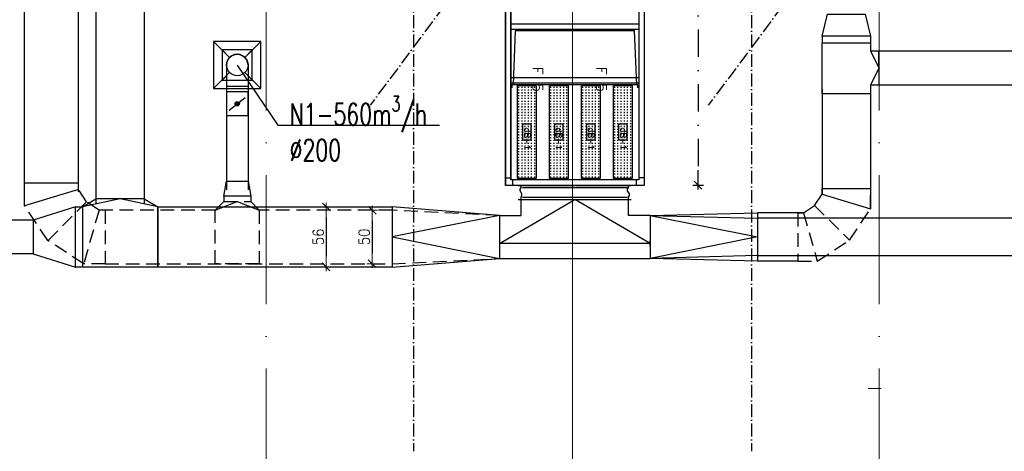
# Model space of a CAD drawing. Header units: millimetres. Extents: x -6513 to 30474, y -6915 to 65597.
# Tile 213 of 256: x -1881 to -965, y 31118 to 31520. Entities that reach past the tile are written whole.
import ezdxf

# ---------------------------------------------------------------- set-up
doc = ezdxf.new("R2010")
doc.units = ezdxf.units.MM
for name, pattern in [('ACAD_ISO03W100', [30, 12, -18]), ('ACAD_ISO10W100', [18, 12, -3, 0, -3]), ('DASHDOTX2', [50.8, 25.4, -12.7, 0, -12.7]), ('DASHED', [19.05, 12.7, -6.35])]:
    doc.linetypes.add(name, pattern=pattern)
doc.layers.get('0').update_dxf_attribs({"color": 8})
doc.layers.get('Defpoints').update_dxf_attribs({"color": 8})
for name, color, linetype in [('1', 8, 'Continuous'), ('A-osie', 8, 'DASHDOTX2'), ('DB_WM_nawiew-opis', 8, 'Continuous')]:
    doc.layers.add(name, color=color, linetype=linetype)
for name, color, linetype, lineweight in [('A_osie', 8, 'ACAD_ISO10W100', 5), ('A_przerywana', 8, 'ACAD_ISO03W100', 5), ('cieńkie', 8, 'Continuous', 9), ('DB_WM_nawiew', 8, 'Continuous', 30), ('DB_WM_urządzenia', 8, 'Continuous', 30), ('DB_WM_wywiew', 8, 'Continuous', 30), ('DB_WM_ścianka nowa', 8, 'Continuous', 25), ('E_technologia', 1, 'ACAD_ISO10W100', 30)]:
    doc.layers.add(name, color=color, linetype=linetype, lineweight=lineweight)
doc.styles.add('ROMANSS', font='romans.shx', dxfattribs={"width": 0.8, "oblique": 5})
doc.styles.get("Standard").update_dxf_attribs({"font": 'txt.shx', "width": 0.9})
doc.dimstyles.new('1-100 MAŁE WYMIARY DOD', dxfattribs={"dimscale": 4, "dimtxt": 2.5, "dimasz": 2.5, "dimexe": 1.25, "dimexo": 0.625, "dimtad": 1, "dimdec": 0, "dimtxsty": 'Standard', "dimblk": 'znacznik', "dimcen": 2.5, "dimdle": 0.004, "dimse1": 1, "dimse2": 1, "dimadec": 0, "dimazin": 0, "dimtfac": 1, "dimtdec": 0, "dimtmove": 0, "dimatfit": 3, "dimfxl": 0, "dimarcsym": 0})

# ---------------------------------------------------------------- blocks, each defined once
blk = doc.blocks.new('A$C61CE3A7F')
at = {"layer": '1'}
for p, q in [((6245, 50), (6995, 50)), ((6245, 0), (6995, 0)), ((6970, 0), (6970, -1190)), ((6995, 50), (7495, 50)), ((6995, 0), (7495, 0)), ((7020, 0), (7020, -1190)), ((7470, 0), (7470, -1190)), ((7495, 50), (8470, 50)), ((7495, 0), (8420, 0)), ((7520, 0), (7520, -1190)), ((8400, 50), (8400, 0)), ((8420, 0), (8420, -1190)), ((8470, 50), (8470, -1240)), ((7533, -19), (7033, -39)), ((7033, -39), (7033, -1149)), ((7563, -9), (7533, -9)), ((7533, -9), (7533, -1179)), ((7543, -59), (7543, -237)), ((8403, -59), (7543, -59)), ((7562, -74), (7552, -74)), ((7588, -74), (7578, -74)), ((7614, -74), (7604, -74)), ((7640, -74), (7630, -74)), ((7666, -74), (7656, -74)), ((7692, -74), (7682, -74)), ((7718, -74), (7708, -74)), ((7744, -74), (7734, -74)), ((7771, -74), (7761, -74)), ((7797, -74), (7787, -74)), ((7823, -74), (7813, -74)), ((7849, -74), (7839, -74)), ((7875, -74), (7865, -74)), ((7901, -74), (7891, -74)), ((7927, -74), (7917, -74)), ((7953, -74), (7943, -74)), ((7979, -74), (7969, -74)), ((8005, -74), (7995, -74)), ((8031, -74), (8021, -74)), ((8057, -74), (8047, -74)), ((8083, -74), (8073, -74)), ((8109, -74), (8099, -74)), ((8135, -74), (8125, -74)), ((8161, -74), (8151, -74)), ((8187, -74), (8177, -74)), ((8214, -74), (8204, -74)), ((8240, -74), (8230, -74)), ((8266, -74), (8256, -74)), ((8292, -74), (8282, -74)), ((8318, -74), (8308, -74)), ((8344, -74), (8334, -74)), ((8370, -74), (8360, -74)), ((8396, -74), (8386, -74)), ((8403, -237), (8403, -59)), ((8470, -20), (8420, -20)), ((8470, -1120), (8470, -70)), ((8550, -86), (8520, -104)), ((8565, -86), (8550, -86)), ((8580, -95), (8565, -86)), ((8600, -1120), (8600, -70)), ((7562, -103), (7552, -103)), ((7562, -133), (7552, -133)), ((7562, -163), (7552, -163)), ((7588, -103), (7578, -103)), ((7588, -133), (7578, -133)), ((7588, -163), (7578, -163)), ((7614, -103), (7604, -103)), ((7614, -133), (7604, -133)), ((7614, -163), (7604, -163)), ((7640, -103), (7630, -103)), ((7640, -133), (7630, -133)), ((7640, -163), (7630, -163)), ((7666, -103), (7656, -103)), ((7666, -133), (7656, -133)), ((7666, -163), (7656, -163)), ((7692, -103), (7682, -103)), ((7692, -133), (7682, -133)), ((7692, -163), (7682, -163)), ((7718, -103), (7708, -103)), ((7718, -133), (7708, -133)), ((7718, -163), (7708, -163)), ((7744, -103), (7734, -103)), ((7744, -133), (7734, -133)), ((7744, -163), (7734, -163)), ((7771, -103), (7761, -103)), ((7771, -133), (7761, -133)), ((7771, -163), (7761, -163)), ((7797, -103), (7787, -103)), ((7797, -133), (7787, -133)), ((7797, -163), (7787, -163)), ((7823, -103), (7813, -103)), ((7823, -133), (7813, -133)), ((7823, -163), (7813, -163)), ((7849, -103), (7839, -103)), ((7849, -133), (7839, -133)), ((7849, -163), (7839, -163)), ((7875, -103), (7865, -103)), ((7875, -133), (7865, -133)), ((7875, -163), (7865, -163)), ((7901, -103), (7891, -103)), ((7901, -133), (7891, -133)), ((7901, -163), (7891, -163)), ((7898, -186), (7898, -111)), ((7898, -111), (8048, -111)), ((7927, -103), (7917, -103)), ((7927, -133), (7917, -133)), ((7927, -163), (7917, -163)), ((7953, -103), (7943, -103)), ((7953, -133), (7943, -133)), ((7953, -163), (7943, -163)), ((7979, -103), (7969, -103)), ((7979, -133), (7969, -133)), ((7979, -163), (7969, -163)), ((8005, -103), (7995, -103)), ((8005, -133), (7995, -133)), ((8005, -163), (7995, -163)), ((8031, -103), (8021, -103)), ((8031, -133), (8021, -133)), ((8031, -163), (8021, -163)), ((8057, -103), (8047, -103)), ((8057, -133), (8047, -133)), ((8057, -163), (8047, -163)), ((8048, -111), (8048, -186)), ((8083, -103), (8073, -103)), ((8083, -133), (8073, -133)), ((8083, -163), (8073, -163)), ((8109, -103), (8099, -103)), ((8109, -133), (8099, -133)), ((8109, -163), (8099, -163)), ((8135, -103), (8125, -103)), ((8135, -133), (8125, -133)), ((8135, -163), (8125, -163)), ((8161, -103), (8151, -103)), ((8161, -133), (8151, -133)), ((8161, -163), (8151, -163)), ((8187, -103), (8177, -103)), ((8187, -133), (8177, -133)), ((8187, -163), (8177, -163)), ((8214, -103), (8204, -103)), ((8214, -133), (8204, -133)), ((8214, -163), (8204, -163)), ((8240, -103), (8230, -103)), ((8240, -133), (8230, -133)), ((8240, -163), (8230, -163)), ((8266, -103), (8256, -103)), ((8266, -133), (8256, -133)), ((8266, -163), (8256, -163)), ((8292, -103), (8282, -103)), ((8292, -133), (8282, -133)), ((8292, -163), (8282, -163)), ((8318, -103), (8308, -103)), ((8318, -133), (8308, -133)), ((8318, -163), (8308, -163)), ((8344, -103), (8334, -103)), ((8344, -133), (8334, -133)), ((8344, -163), (8334, -163)), ((8370, -103), (8360, -103)), ((8370, -133), (8360, -133)), ((8370, -163), (8360, -163)), ((8396, -103), (8386, -103)), ((8396, -133), (8386, -133)), ((8396, -163), (8386, -163)), ((8490, -95), (8470, -95)), ((8505, -104), (8490, -95)), ((8490, -1081), (8490, -109)), ((8520, -104), (8505, -104)), ((8600, -95), (8580, -95)), ((8580, -1081), (8580, -109)), ((7543, -237), (8403, -237)), ((7562, -193), (7552, -193)), ((7562, -222), (7552, -222)), ((7588, -193), (7578, -193)), ((7588, -222), (7578, -222)), ((7614, -193), (7604, -193)), ((7614, -222), (7604, -222)), ((7640, -193), (7630, -193)), ((7640, -222), (7630, -222)), ((7666, -193), (7656, -193)), ((7666, -222), (7656, -222)), ((7692, -193), (7682, -193)), ((7692, -222), (7682, -222)), ((7718, -193), (7708, -193)), ((7718, -222), (7708, -222)), ((7744, -193), (7734, -193)), ((7744, -222), (7734, -222)), ((7771, -193), (7761, -193)), ((7771, -222), (7761, -222)), ((7797, -193), (7787, -193)), ((7797, -222), (7787, -222)), ((7823, -193), (7813, -193)), ((7823, -222), (7813, -222)), ((7849, -193), (7839, -193)), ((7849, -222), (7839, -222)), ((7875, -193), (7865, -193)), ((7875, -222), (7865, -222)), ((7901, -193), (7891, -193)), ((7901, -222), (7891, -222)), ((8048, -186), (7898, -186)), ((7927, -193), (7917, -193)), ((7927, -222), (7917, -222)), ((7953, -193), (7943, -193)), ((7953, -222), (7943, -222)), ((7979, -193), (7969, -193)), ((7979, -222), (7969, -222)), ((8005, -193), (7995, -193)), ((8005, -222), (7995, -222)), ((8031, -193), (8021, -193)), ((8031, -222), (8021, -222)), ((8057, -193), (8047, -193)), ((8057, -222), (8047, -222)), ((8083, -193), (8073, -193)), ((8083, -222), (8073, -222)), ((8109, -193), (8099, -193)), ((8109, -222), (8099, -222)), ((8135, -193), (8125, -193)), ((8135, -222), (8125, -222)), ((8161, -193), (8151, -193)), ((8161, -222), (8151, -222)), ((8187, -193), (8177, -193)), ((8187, -222), (8177, -222)), ((8214, -193), (8204, -193)), ((8214, -222), (8204, -222)), ((8240, -193), (8230, -193)), ((8240, -222), (8230, -222)), ((8266, -193), (8256, -193)), ((8266, -222), (8256, -222)), ((8292, -193), (8282, -193)), ((8292, -222), (8282, -222)), ((8318, -193), (8308, -193)), ((8318, -222), (8308, -222)), ((8344, -193), (8334, -193)), ((8344, -222), (8334, -222)), ((8370, -193), (8360, -193)), ((8370, -222), (8360, -222)), ((8396, -193), (8386, -193)), ((8396, -222), (8386, -222)), ((7543, -356), (7543, -535)), ((8403, -357), (7543, -357)), ((8403, -535), (8403, -357)), ((7562, -371), (7552, -371)), ((7562, -401), (7552, -401)), ((7562, -431), (7552, -431)), ((7588, -371), (7578, -371)), ((7588, -401), (7578, -401)), ((7588, -431), (7578, -431)), ((7614, -371), (7604, -371)), ((7614, -401), (7604, -401)), ((7614, -431), (7604, -431)), ((7640, -371), (7630, -371)), ((7640, -401), (7630, -401)), ((7640, -431), (7630, -431)), ((7666, -371), (7656, -371)), ((7666, -401), (7656, -401)), ((7666, -431), (7656, -431)), ((7692, -371), (7682, -371)), ((7692, -401), (7682, -401)), ((7692, -431), (7682, -431)), ((7718, -371), (7708, -371)), ((7718, -401), (7708, -401)), ((7718, -431), (7708, -431)), ((7744, -371), (7734, -371)), ((7744, -401), (7734, -401)), ((7744, -431), (7734, -431)), ((7771, -371), (7761, -371)), ((7771, -401), (7761, -401)), ((7771, -431), (7761, -431)), ((7797, -371), (7787, -371)), ((7797, -401), (7787, -401)), ((7797, -431), (7787, -431)), ((7823, -371), (7813, -371)), ((7823, -401), (7813, -401)), ((7823, -431), (7813, -431)), ((7849, -371), (7839, -371)), ((7849, -401), (7839, -401)), ((7849, -431), (7839, -431)), ((7875, -371), (7865, -371)), ((7875, -401), (7865, -401)), ((7875, -431), (7865, -431)), ((7901, -371), (7891, -371)), ((7901, -401), (7891, -401)), ((7901, -431), (7891, -431)), ((7898, -483), (7898, -408)), ((7898, -408), (8048, -408)), ((7927, -371), (7917, -371)), ((7927, -401), (7917, -401)), ((7927, -431), (7917, -431)), ((7953, -371), (7943, -371)), ((7953, -401), (7943, -401)), ((7953, -431), (7943, -431)), ((7979, -371), (7969, -371)), ((7979, -401), (7969, -401)), ((7979, -431), (7969, -431)), ((8005, -371), (7995, -371)), ((8005, -401), (7995, -401)), ((8005, -431), (7995, -431)), ((8031, -371), (8021, -371)), ((8031, -401), (8021, -401)), ((8031, -431), (8021, -431)), ((8057, -371), (8047, -371)), ((8057, -401), (8047, -401)), ((8057, -431), (8047, -431)), ((8048, -408), (8048, -483)), ((8083, -371), (8073, -371)), ((8083, -401), (8073, -401)), ((8083, -431), (8073, -431)), ((8109, -371), (8099, -371)), ((8109, -401), (8099, -401)), ((8109, -431), (8099, -431)), ((8135, -371), (8125, -371)), ((8135, -401), (8125, -401)), ((8135, -431), (8125, -431)), ((8161, -371), (8151, -371)), ((8161, -401), (8151, -401)), ((8161, -431), (8151, -431)), ((8187, -371), (8177, -371)), ((8187, -401), (8177, -401)), ((8187, -431), (8177, -431)), ((8214, -371), (8204, -371)), ((8214, -401), (8204, -401)), ((8214, -431), (8204, -431)), ((8240, -371), (8230, -371)), ((8240, -401), (8230, -401)), ((8240, -431), (8230, -431)), ((8266, -371), (8256, -371)), ((8266, -401), (8256, -401)), ((8266, -431), (8256, -431)), ((8292, -371), (8282, -371)), ((8292, -401), (8282, -401)), ((8292, -431), (8282, -431)), ((8318, -371), (8308, -371)), ((8318, -401), (8308, -401)), ((8318, -431), (8308, -431)), ((8344, -371), (8334, -371)), ((8344, -401), (8334, -401)), ((8344, -431), (8334, -431)), ((8370, -371), (8360, -371)), ((8370, -401), (8360, -401)), ((8370, -431), (8360, -431)), ((8396, -371), (8386, -371)), ((8396, -401), (8386, -401)), ((8396, -431), (8386, -431)), ((7543, -535), (8403, -535)), ((7562, -460), (7552, -460)), ((7562, -490), (7552, -490)), ((7562, -520), (7552, -520)), ((7588, -460), (7578, -460)), ((7588, -490), (7578, -490)), ((7588, -520), (7578, -520)), ((7614, -460), (7604, -460)), ((7614, -490), (7604, -490)), ((7614, -520), (7604, -520)), ((7640, -460), (7630, -460)), ((7640, -490), (7630, -490)), ((7640, -520), (7630, -520)), ((7666, -460), (7656, -460)), ((7666, -490), (7656, -490)), ((7666, -520), (7656, -520)), ((7692, -460), (7682, -460)), ((7692, -490), (7682, -490)), ((7692, -520), (7682, -520)), ((7718, -460), (7708, -460)), ((7718, -490), (7708, -490)), ((7718, -520), (7708, -520)), ((7744, -460), (7734, -460)), ((7744, -490), (7734, -490)), ((7744, -520), (7734, -520)), ((7771, -460), (7761, -460)), ((7771, -490), (7761, -490)), ((7771, -520), (7761, -520)), ((7797, -460), (7787, -460)), ((7797, -490), (7787, -490)), ((7797, -520), (7787, -520)), ((7823, -460), (7813, -460)), ((7823, -490), (7813, -490)), ((7823, -520), (7813, -520)), ((7849, -460), (7839, -460)), ((7849, -490), (7839, -490)), ((7849, -520), (7839, -520)), ((7875, -460), (7865, -460)), ((7875, -490), (7865, -490)), ((7875, -520), (7865, -520)), ((7901, -460), (7891, -460)), ((7901, -490), (7891, -490)), ((7901, -520), (7891, -520)), ((8048, -483), (7898, -483)), ((7927, -460), (7917, -460)), ((7927, -490), (7917, -490)), ((7927, -520), (7917, -520)), ((7953, -460), (7943, -460)), ((7953, -490), (7943, -490)), ((7953, -520), (7943, -520)), ((7979, -460), (7969, -460)), ((7979, -490), (7969, -490)), ((7979, -520), (7969, -520)), ((8005, -460), (7995, -460)), ((8005, -490), (7995, -490)), ((8005, -520), (7995, -520)), ((8031, -460), (8021, -460)), ((8031, -490), (8021, -490)), ((8031, -520), (8021, -520)), ((8057, -460), (8047, -460)), ((8057, -490), (8047, -490)), ((8057, -520), (8047, -520)), ((8083, -460), (8073, -460)), ((8083, -490), (8073, -490)), ((8083, -520), (8073, -520)), ((8109, -460), (8099, -460)), ((8109, -490), (8099, -490)), ((8109, -520), (8099, -520)), ((8135, -460), (8125, -460)), ((8135, -490), (8125, -490)), ((8135, -520), (8125, -520)), ((8161, -460), (8151, -460)), ((8161, -490), (8151, -490)), ((8161, -520), (8151, -520)), ((8187, -460), (8177, -460)), ((8187, -490), (8177, -490)), ((8187, -520), (8177, -520)), ((8214, -460), (8204, -460)), ((8214, -490), (8204, -490)), ((8214, -520), (8204, -520)), ((8240, -460), (8230, -460)), ((8240, -490), (8230, -490)), ((8240, -520), (8230, -520)), ((8266, -460), (8256, -460)), ((8266, -490), (8256, -490)), ((8266, -520), (8256, -520)), ((8292, -460), (8282, -460)), ((8292, -490), (8282, -490)), ((8292, -520), (8282, -520)), ((8318, -460), (8308, -460)), ((8318, -490), (8308, -490)), ((8318, -520), (8308, -520)), ((8344, -460), (8334, -460)), ((8344, -490), (8334, -490)), ((8344, -520), (8334, -520)), ((8370, -460), (8360, -460)), ((8370, -490), (8360, -490)), ((8370, -520), (8360, -520)), ((8396, -460), (8386, -460)), ((8396, -490), (8386, -490)), ((8396, -520), (8386, -520)), ((8403, -653), (7543, -653)), ((7543, -654), (7543, -832)), ((7562, -669), (7552, -669)), ((7562, -698), (7552, -698)), ((7562, -728), (7552, -728)), ((7588, -669), (7578, -669)), ((7588, -698), (7578, -698)), ((7588, -728), (7578, -728)), ((7614, -669), (7604, -669)), ((7614, -698), (7604, -698)), ((7614, -728), (7604, -728)), ((7640, -669), (7630, -669)), ((7640, -698), (7630, -698)), ((7640, -728), (7630, -728)), ((7666, -669), (7656, -669)), ((7666, -698), (7656, -698)), ((7666, -728), (7656, -728)), ((7692, -669), (7682, -669)), ((7692, -698), (7682, -698)), ((7692, -728), (7682, -728)), ((7718, -669), (7708, -669)), ((7718, -698), (7708, -698)), ((7718, -728), (7708, -728)), ((7744, -669), (7734, -669)), ((7744, -698), (7734, -698)), ((7744, -728), (7734, -728)), ((7771, -669), (7761, -669)), ((7771, -698), (7761, -698)), ((7771, -728), (7761, -728)), ((7797, -669), (7787, -669)), ((7797, -698), (7787, -698)), ((7797, -728), (7787, -728)), ((7823, -669), (7813, -669)), ((7823, -698), (7813, -698)), ((7823, -728), (7813, -728)), ((7849, -669), (7839, -669)), ((7849, -698), (7839, -698)), ((7849, -728), (7839, -728)), ((7875, -669), (7865, -669)), ((7875, -698), (7865, -698)), ((7875, -728), (7865, -728)), ((7901, -669), (7891, -669)), ((7901, -698), (7891, -698)), ((7901, -728), (7891, -728)), ((7898, -781), (7898, -706)), ((7898, -706), (8048, -706)), ((7927, -669), (7917, -669)), ((7927, -698), (7917, -698)), ((7927, -728), (7917, -728)), ((7953, -669), (7943, -669)), ((7953, -698), (7943, -698)), ((7953, -728), (7943, -728)), ((7979, -669), (7969, -669)), ((7979, -698), (7969, -698)), ((7979, -728), (7969, -728)), ((8005, -669), (7995, -669)), ((8005, -698), (7995, -698)), ((8005, -728), (7995, -728)), ((8031, -669), (8021, -669)), ((8031, -698), (8021, -698)), ((8031, -728), (8021, -728)), ((8057, -669), (8047, -669)), ((8057, -698), (8047, -698)), ((8057, -728), (8047, -728)), ((8048, -706), (8048, -781)), ((8083, -669), (8073, -669)), ((8083, -698), (8073, -698)), ((8083, -728), (8073, -728)), ((8109, -669), (8099, -669)), ((8109, -698), (8099, -698)), ((8109, -728), (8099, -728)), ((8135, -669), (8125, -669)), ((8135, -698), (8125, -698)), ((8135, -728), (8125, -728)), ((8161, -669), (8151, -669)), ((8161, -698), (8151, -698)), ((8161, -728), (8151, -728)), ((8187, -669), (8177, -669)), ((8187, -698), (8177, -698)), ((8187, -728), (8177, -728)), ((8214, -669), (8204, -669)), ((8214, -698), (8204, -698)), ((8214, -728), (8204, -728)), ((8240, -669), (8230, -669)), ((8240, -698), (8230, -698)), ((8240, -728), (8230, -728)), ((8266, -669), (8256, -669)), ((8266, -698), (8256, -698)), ((8266, -728), (8256, -728)), ((8292, -669), (8282, -669)), ((8292, -698), (8282, -698)), ((8292, -728), (8282, -728)), ((8318, -669), (8308, -669)), ((8318, -698), (8308, -698)), ((8318, -728), (8308, -728)), ((8344, -669), (8334, -669)), ((8344, -698), (8334, -698)), ((8344, -728), (8334, -728)), ((8370, -669), (8360, -669)), ((8370, -698), (8360, -698)), ((8370, -728), (8360, -728)), ((8396, -669), (8386, -669)), ((8396, -698), (8386, -698)), ((8396, -728), (8386, -728)), ((8403, -832), (8403, -653)), ((7562, -758), (7552, -758)), ((7562, -788), (7552, -788)), ((7562, -817), (7552, -817)), ((7588, -758), (7578, -758)), ((7588, -788), (7578, -788)), ((7588, -817), (7578, -817)), ((7614, -758), (7604, -758)), ((7614, -788), (7604, -788)), ((7614, -817), (7604, -817)), ((7640, -758), (7630, -758)), ((7640, -788), (7630, -788)), ((7640, -817), (7630, -817)), ((7666, -758), (7656, -758)), ((7666, -788), (7656, -788)), ((7666, -817), (7656, -817)), ((7692, -758), (7682, -758)), ((7692, -788), (7682, -788)), ((7692, -817), (7682, -817)), ((7718, -758), (7708, -758)), ((7718, -788), (7708, -788)), ((7718, -817), (7708, -817)), ((7744, -758), (7734, -758)), ((7744, -788), (7734, -788)), ((7744, -817), (7734, -817)), ((7771, -758), (7761, -758)), ((7771, -788), (7761, -788)), ((7771, -817), (7761, -817)), ((7797, -758), (7787, -758)), ((7797, -788), (7787, -788)), ((7797, -817), (7787, -817)), ((7823, -758), (7813, -758)), ((7823, -788), (7813, -788)), ((7823, -817), (7813, -817)), ((7849, -758), (7839, -758)), ((7849, -788), (7839, -788)), ((7849, -817), (7839, -817)), ((7875, -758), (7865, -758)), ((7875, -788), (7865, -788)), ((7875, -817), (7865, -817)), ((7901, -758), (7891, -758)), ((7901, -788), (7891, -788)), ((7901, -817), (7891, -817)), ((8048, -781), (7898, -781)), ((7927, -758), (7917, -758)), ((7927, -788), (7917, -788)), ((7927, -817), (7917, -817)), ((7953, -758), (7943, -758)), ((7953, -788), (7943, -788)), ((7953, -817), (7943, -817)), ((7979, -758), (7969, -758)), ((7979, -788), (7969, -788)), ((7979, -817), (7969, -817)), ((8005, -758), (7995, -758)), ((8005, -788), (7995, -788)), ((8005, -817), (7995, -817)), ((8031, -758), (8021, -758)), ((8031, -788), (8021, -788)), ((8031, -817), (8021, -817)), ((8057, -758), (8047, -758)), ((8057, -788), (8047, -788)), ((8057, -817), (8047, -817)), ((8083, -758), (8073, -758)), ((8083, -788), (8073, -788)), ((8083, -817), (8073, -817)), ((8109, -758), (8099, -758)), ((8109, -788), (8099, -788)), ((8109, -817), (8099, -817)), ((8135, -758), (8125, -758)), ((8135, -788), (8125, -788)), ((8135, -817), (8125, -817)), ((8161, -758), (8151, -758)), ((8161, -788), (8151, -788)), ((8161, -817), (8151, -817)), ((8187, -758), (8177, -758)), ((8187, -788), (8177, -788)), ((8187, -817), (8177, -817)), ((8214, -758), (8204, -758)), ((8214, -788), (8204, -788)), ((8214, -817), (8204, -817)), ((8240, -758), (8230, -758)), ((8240, -788), (8230, -788)), ((8240, -817), (8230, -817)), ((8266, -758), (8256, -758)), ((8266, -788), (8256, -788)), ((8266, -817), (8256, -817)), ((8292, -758), (8282, -758)), ((8292, -788), (8282, -788)), ((8292, -817), (8282, -817)), ((8318, -758), (8308, -758)), ((8318, -788), (8308, -788)), ((8318, -817), (8308, -817)), ((8344, -758), (8334, -758)), ((8344, -788), (8334, -788)), ((8344, -817), (8334, -817)), ((8370, -758), (8360, -758)), ((8370, -788), (8360, -788)), ((8370, -817), (8360, -817)), ((8396, -758), (8386, -758)), ((8396, -788), (8386, -788)), ((8396, -817), (8386, -817)), ((7543, -832), (8403, -832)), ((7543, -951), (7543, -1130)), ((8403, -951), (7543, -951)), ((7562, -966), (7552, -966)), ((7562, -996), (7552, -996)), ((7588, -966), (7578, -966)), ((7588, -996), (7578, -996)), ((7614, -966), (7604, -966)), ((7614, -996), (7604, -996)), ((7640, -966), (7630, -966)), ((7640, -996), (7630, -996)), ((7666, -966), (7656, -966)), ((7666, -996), (7656, -996)), ((7692, -966), (7682, -966)), ((7692, -996), (7682, -996)), ((7718, -966), (7708, -966)), ((7718, -996), (7708, -996)), ((7744, -966), (7734, -966)), ((7744, -996), (7734, -996)), ((7771, -966), (7761, -966)), ((7771, -996), (7761, -996)), ((7797, -966), (7787, -966)), ((7797, -996), (7787, -996)), ((7823, -966), (7813, -966)), ((7823, -996), (7813, -996)), ((7849, -966), (7839, -966)), ((7849, -996), (7839, -996)), ((7875, -966), (7865, -966)), ((7875, -996), (7865, -996)), ((7901, -966), (7891, -966)), ((7901, -996), (7891, -996)), ((7898, -1078), (7898, -1003)), ((7898, -1003), (8048, -1003)), ((7927, -966), (7917, -966)), ((7927, -996), (7917, -996)), ((7953, -966), (7943, -966)), ((7953, -996), (7943, -996)), ((7979, -966), (7969, -966)), ((7979, -996), (7969, -996)), ((8005, -966), (7995, -966)), ((8005, -996), (7995, -996)), ((8031, -966), (8021, -966)), ((8031, -996), (8021, -996)), ((8057, -966), (8047, -966)), ((8057, -996), (8047, -996)), ((8048, -1003), (8048, -1078)), ((8083, -966), (8073, -966)), ((8083, -996), (8073, -996)), ((8109, -966), (8099, -966)), ((8109, -996), (8099, -996)), ((8135, -966), (8125, -966)), ((8135, -996), (8125, -996)), ((8161, -966), (8151, -966)), ((8161, -996), (8151, -996)), ((8187, -966), (8177, -966)), ((8187, -996), (8177, -996)), ((8214, -966), (8204, -966)), ((8214, -996), (8204, -996)), ((8240, -966), (8230, -966)), ((8240, -996), (8230, -996)), ((8266, -966), (8256, -966)), ((8266, -996), (8256, -996)), ((8292, -966), (8282, -966)), ((8292, -996), (8282, -996)), ((8318, -966), (8308, -966)), ((8318, -996), (8308, -996)), ((8344, -966), (8334, -966)), ((8344, -996), (8334, -996)), ((8370, -966), (8360, -966)), ((8370, -996), (8360, -996)), ((8396, -966), (8386, -966)), ((8396, -996), (8386, -996)), ((8403, -1130), (8403, -951)), ((7562, -1026), (7552, -1026)), ((7562, -1055), (7552, -1055)), ((7562, -1085), (7552, -1085)), ((7588, -1026), (7578, -1026)), ((7588, -1055), (7578, -1055)), ((7588, -1085), (7578, -1085)), ((7614, -1026), (7604, -1026)), ((7614, -1055), (7604, -1055)), ((7614, -1085), (7604, -1085)), ((7640, -1026), (7630, -1026)), ((7640, -1055), (7630, -1055)), ((7640, -1085), (7630, -1085)), ((7666, -1026), (7656, -1026)), ((7666, -1055), (7656, -1055)), ((7666, -1085), (7656, -1085)), ((7692, -1026), (7682, -1026)), ((7692, -1055), (7682, -1055)), ((7692, -1085), (7682, -1085)), ((7718, -1026), (7708, -1026)), ((7718, -1055), (7708, -1055)), ((7718, -1085), (7708, -1085)), ((7744, -1026), (7734, -1026)), ((7744, -1055), (7734, -1055)), ((7744, -1085), (7734, -1085)), ((7771, -1026), (7761, -1026)), ((7771, -1055), (7761, -1055)), ((7771, -1085), (7761, -1085)), ((7797, -1026), (7787, -1026)), ((7797, -1055), (7787, -1055)), ((7797, -1085), (7787, -1085)), ((7823, -1026), (7813, -1026)), ((7823, -1055), (7813, -1055)), ((7823, -1085), (7813, -1085)), ((7849, -1026), (7839, -1026)), ((7849, -1055), (7839, -1055)), ((7849, -1085), (7839, -1085)), ((7875, -1026), (7865, -1026)), ((7875, -1055), (7865, -1055)), ((7875, -1085), (7865, -1085)), ((7901, -1026), (7891, -1026)), ((7901, -1055), (7891, -1055)), ((7901, -1085), (7891, -1085)), ((8048, -1078), (7898, -1078)), ((7927, -1026), (7917, -1026)), ((7927, -1055), (7917, -1055)), ((7927, -1085), (7917, -1085)), ((7953, -1026), (7943, -1026)), ((7953, -1055), (7943, -1055)), ((7953, -1085), (7943, -1085)), ((7979, -1026), (7969, -1026)), ((7979, -1055), (7969, -1055)), ((7979, -1085), (7969, -1085)), ((8005, -1026), (7995, -1026)), ((8005, -1055), (7995, -1055)), ((8005, -1085), (7995, -1085)), ((8031, -1026), (8021, -1026)), ((8031, -1055), (8021, -1055)), ((8031, -1085), (8021, -1085)), ((8057, -1026), (8047, -1026)), ((8057, -1055), (8047, -1055)), ((8057, -1085), (8047, -1085)), ((8083, -1026), (8073, -1026)), ((8083, -1055), (8073, -1055)), ((8083, -1085), (8073, -1085)), ((8109, -1026), (8099, -1026)), ((8109, -1055), (8099, -1055)), ((8109, -1085), (8099, -1085)), ((8135, -1026), (8125, -1026)), ((8135, -1055), (8125, -1055)), ((8135, -1085), (8125, -1085)), ((8161, -1026), (8151, -1026)), ((8161, -1055), (8151, -1055)), ((8161, -1085), (8151, -1085)), ((8187, -1026), (8177, -1026)), ((8187, -1055), (8177, -1055)), ((8187, -1085), (8177, -1085)), ((8214, -1026), (8204, -1026)), ((8214, -1055), (8204, -1055)), ((8214, -1085), (8204, -1085)), ((8240, -1026), (8230, -1026)), ((8240, -1055), (8230, -1055)), ((8240, -1085), (8230, -1085)), ((8266, -1026), (8256, -1026)), ((8266, -1055), (8256, -1055)), ((8266, -1085), (8256, -1085)), ((8292, -1026), (8282, -1026)), ((8292, -1055), (8282, -1055)), ((8292, -1085), (8282, -1085)), ((8318, -1026), (8308, -1026)), ((8318, -1055), (8308, -1055)), ((8318, -1085), (8308, -1085)), ((8344, -1026), (8334, -1026)), ((8344, -1055), (8334, -1055)), ((8344, -1085), (8334, -1085)), ((8370, -1026), (8360, -1026)), ((8370, -1055), (8360, -1055)), ((8370, -1085), (8360, -1085)), ((8396, -1026), (8386, -1026)), ((8396, -1055), (8386, -1055)), ((8396, -1085), (8386, -1085)), ((8490, -1095), (8470, -1095)), ((8505, -1104), (8490, -1095)), ((8550, -1086), (8520, -1104)), ((8565, -1086), (8550, -1086)), ((8580, -1095), (8565, -1086)), ((8600, -1095), (8580, -1095)), ((6245, -1190), (6995, -1190)), ((6995, -1190), (6245, -1190)), ((6995, -1190), (7495, -1190)), ((7495, -1190), (6995, -1190)), ((7033, -1149), (7533, -1169)), ((7495, -1190), (8420, -1190)), ((8420, -1190), (7495, -1190)), ((7533, -1179), (7563, -1179)), ((7543, -1130), (8403, -1130)), ((7562, -1115), (7552, -1115)), ((7588, -1115), (7578, -1115)), ((7614, -1115), (7604, -1115)), ((7640, -1115), (7630, -1115)), ((7666, -1115), (7656, -1115)), ((7692, -1115), (7682, -1115)), ((7718, -1115), (7708, -1115)), ((7744, -1115), (7734, -1115)), ((7771, -1115), (7761, -1115)), ((7797, -1115), (7787, -1115)), ((7823, -1115), (7813, -1115)), ((7849, -1115), (7839, -1115)), ((7875, -1115), (7865, -1115)), ((7901, -1115), (7891, -1115)), ((7927, -1115), (7917, -1115)), ((7953, -1115), (7943, -1115)), ((7979, -1115), (7969, -1115)), ((8005, -1115), (7995, -1115)), ((8031, -1115), (8021, -1115)), ((8057, -1115), (8047, -1115)), ((8083, -1115), (8073, -1115)), ((8109, -1115), (8099, -1115)), ((8135, -1115), (8125, -1115)), ((8161, -1115), (8151, -1115)), ((8187, -1115), (8177, -1115)), ((8214, -1115), (8204, -1115)), ((8240, -1115), (8230, -1115)), ((8266, -1115), (8256, -1115)), ((8292, -1115), (8282, -1115)), ((8318, -1115), (8308, -1115)), ((8344, -1115), (8334, -1115)), ((8370, -1115), (8360, -1115)), ((8396, -1115), (8386, -1115)), ((8400, -1240), (8400, -1190)), ((8470, -1170), (8420, -1170)), ((8520, -1104), (8505, -1104)), ((6245, -1240), (6995, -1240)), ((6995, -1240), (6245, -1240)), ((6995, -1240), (7495, -1240)), ((7495, -1240), (6995, -1240)), ((7495, -1240), (8470, -1240)), ((8470, -1240), (7495, -1240))]:
    blk.add_line(p, q, dxfattribs=at)
for s, height, p in [('dB-1', 57, (7930, -171)), ('F 5', 93, (7366, -393)), ('dB-1', 57, (7930, -471)), ('dB-1', 57, (7930, -771)), ('F 5', 93, (7366, -986)), ('dB-1', 57, (7930, -1064))]:
    blk.add_text(s, height=height, dxfattribs=at).set_placement(p)
blk = doc.blocks.new('znacznik')
for p, q in [((-0.382, -0.382), (0.34, 0.34)), ((0, 0.5), (0, -0.5)), ((0.382, 0), (-1.428, 0))]:
    blk.add_line(p, q)
blk = doc.blocks.new('*D19')
at = {"layer": 'A-osie', "color": 0, "lineweight": -2}
blk.add_line((-1249.68, 32070.87), (-1249.68, 31375.87), dxfattribs=at)
at = {"layer": 'Defpoints', "color": 0}
for p in [(-1300, 32080.87), (-1300, 31365.87), (-1249.68, 31365.87)]:
    blk.add_point(p, dxfattribs=at)
at = {"layer": 'A-osie', "color": 0, "lineweight": -2, "xscale": 10, "yscale": 10, "zscale": 10}
for p, rotation in [((-1249.68, 32080.87), 90), ((-1249.68, 31365.87), 270)]:
    blk.add_blockref('znacznik', p, dxfattribs=dict(at, rotation=rotation))
at = {"layer": 'A-osie', "color": 0, "insert": (-1257.18, 31723.37), "char_height": 10, "attachment_point": 5, "rotation": 90}
blk.add_mtext('715', dxfattribs=at)
blk = doc.blocks.new('*D20')
at = {"layer": 'cieńkie', "color": 0, "lineweight": -2}
blk.add_line((-1552.9, 31332.87), (-1552.9, 31302.87), dxfattribs=at)
at = {"layer": 'Defpoints', "color": 0}
for p in [(-1534.5, 31342.87), (-1552.9, 31292.87), (-1534.5, 31292.87)]:
    blk.add_point(p, dxfattribs=at)
at = {"layer": 'cieńkie', "color": 0, "lineweight": -2, "xscale": 10, "yscale": 10, "zscale": 10}
for p, rotation in [((-1552.9, 31342.87), 90.00000000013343), ((-1552.9, 31292.87), 270.0000000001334)]:
    blk.add_blockref('znacznik', p, dxfattribs=dict(at, rotation=rotation))
at = {"layer": 'cieńkie', "color": 0, "insert": (-1560.4, 31317.87), "char_height": 10, "attachment_point": 5, "rotation": 90}
blk.add_mtext('50', dxfattribs=at)
blk = doc.blocks.new('*D21')
at = {"layer": 'cieńkie', "color": 0, "lineweight": -2}
blk.add_line((-1595.6, 31335.87), (-1595.6, 31299.87), dxfattribs=at)
at = {"layer": 'Defpoints', "color": 0}
for p in [(-1534.5, 31345.87), (-1595.6, 31289.87), (-1534.5, 31289.87)]:
    blk.add_point(p, dxfattribs=at)
at = {"layer": 'cieńkie', "color": 0, "lineweight": -2, "xscale": 10, "yscale": 10, "zscale": 10}
for p, rotation in [((-1595.6, 31345.87), 90), ((-1595.6, 31289.87), 270)]:
    blk.add_blockref('znacznik', p, dxfattribs=dict(at, rotation=rotation))
at = {"layer": 'cieńkie', "color": 0, "insert": (-1603.1, 31317.87), "char_height": 10, "attachment_point": 5, "rotation": 90}
blk.add_mtext('56', dxfattribs=at)

msp = doc.modelspace()

# ---------------------------------------------------------------- hatches: boundary and pattern name
at = {"layer": 'DB_WM_nawiew'}
h = msp.add_hatch(color=256, dxfattribs=at)
edge = h.paths.add_edge_path()
edge.add_arc((-1678.446, 31441.875), 2, 0, 360)

# ---------------------------------------------------------------- linework, layer by layer
at = {"layer": 'A_osie', "color": 252, "ltscale": 10}
for p, q in [((-1651.446, 30715.143), (-1651.446, 32567.24)), ((-1081.446, 30715.143), (-1081.446, 32567.24))]:
    msp.add_line(p, q, dxfattribs=at)
at = {"layer": 'A_przerywana'}
msp.add_line((-1091.446, 31176.875), (-1071.446, 31176.875), dxfattribs=at)
at = {"layer": 'cieńkie'}
msp.add_lwpolyline([(-1366.483, 32667.076), (-1366.483, 30533.591)], dxfattribs=at)
at = {"layer": 'DB_WM_nawiew'}
for p, q in [((-1876.209, 31359.875), (-1876.209, 31809.708)), ((-1826.209, 31359.875), (-1826.209, 31817.708)), ((-1134.513, 31504.616), (-1134.513, 31498.616)), ((-1089.513, 31504.616), (-1089.513, 31498.616)), ((-562.552, 31490.616), (-1089.513, 31490.616)), ((-1081.446, 31459.116), (-1081.513, 31490.616)), ((-1688.446, 31477.875), (-1688.446, 31361.775)), ((-1668.446, 31477.875), (-1668.446, 31361.775)), ((-1668.446, 31457.875), (-1688.446, 31457.875)), ((-1134.513, 31455.416), (-1134.513, 31357.632)), ((-562.552, 31459.116), (-1089.513, 31459.116)), ((-1089.513, 31455.416), (-1089.513, 31344.002)), ((-1690.946, 31355.875), (-1690.946, 31350.875)), ((-1665.946, 31355.875), (-1665.946, 31350.875)), ((-1151.77, 31340.375), (-1194.496, 31340.375)), ((-1157.013, 31295.375), (-1194.496, 31295.375))]:
    msp.add_line(p, q, dxfattribs=at)
at = {"layer": 'DB_WM_nawiew', "linetype": 'DASHED'}
for p, q in [((-1801.209, 31342.875), (-1801.209, 31292.875)), ((-1698.946, 31342.875), (-1801.209, 31342.875)), ((-1534.496, 31342.875), (-1657.946, 31342.875)), ((-1801.209, 31292.875), (-1534.496, 31292.875))]:
    msp.add_line(p, q, dxfattribs=at)
at = {"layer": 'DB_WM_nawiew'}
for points in [[(-1134.513, 31504.616), (-1129.513, 31525.316), (-1094.513, 31525.316), (-1089.513, 31504.616), (-1134.513, 31504.616)], [(-1089.513, 31459.116), (-1089.513, 31451.116), (-1134.513, 31451.116), (-1134.513, 31498.616), (-1089.513, 31498.616), (-1089.513, 31490.616)], [(-1089.513, 31490.616), (-1081.48, 31474.866)], [(-1089.513, 31459.116), (-1081.48, 31474.866)], [(-1686.053, 31435.868), (-1671.05, 31447.545)], [(-1690.946, 31355.875), (-1688.446, 31369.775), (-1688.446, 31369.775), (-1668.446, 31369.775), (-1665.946, 31355.875), (-1690.946, 31355.875)], [(-1826.209, 31367.875), (-1851.209, 31367.875), (-1876.209, 31367.875)], [(-1826.209, 31362.049), (-1876.209, 31346.905)], [(-1838.965, 31367.875), (-1863.965, 31367.875)], [(-1157.013, 31340.375), (-1151.77, 31340.375), (-1141.417, 31347.279), (-1134.513, 31357.632), (-1134.513, 31362.875)], [(-1134.513, 31362.875), (-1112.013, 31362.875)], [(-1134.513, 31362.875), (-1112.013, 31362.875), (-1089.513, 31362.875)], [(-1698.946, 31342.875), (-1678.446, 31350.875), (-1657.946, 31342.875)], [(-1134.513, 31357.632), (-1089.513, 31344.002)], [(-1294.496, 31337.875), (-1194.496, 31340.375), (-1194.496, 31295.375), (-1294.496, 31297.875)]]:
    msp.add_lwpolyline(points, dxfattribs=at)
msp.add_lwpolyline([(-1688.446, 31452.875), (-1688.446, 31430.875), (-1668.446, 31430.875), (-1668.446, 31452.875)], close=True, dxfattribs=at)
at = {"layer": 'DB_WM_nawiew', "linetype": 'DASHED'}
for points in [[(-1801.209, 31292.875), (-1821.306, 31292.875), (-1854.592, 31314.492), (-1876.209, 31346.905), (-1876.209, 31367.875)], [(-1801.209, 31342.875), (-1807.035, 31342.875), (-1818.538, 31350.546), (-1826.209, 31362.049), (-1826.209, 31367.875)], [(-1157.013, 31295.375), (-1138.926, 31295.375), (-1108.969, 31314.83), (-1089.513, 31344.002), (-1089.513, 31362.875)], [(-1665.946, 31350.875), (-1657.946, 31342.875), (-1657.946, 31292.875), (-1698.946, 31292.875), (-1698.946, 31342.875), (-1690.946, 31350.875), (-1665.946, 31350.875)], [(-1818.538, 31350.546), (-1854.592, 31314.492)], [(-1807.035, 31342.875), (-1821.306, 31292.875)], [(-1434.496, 31337.875), (-1534.496, 31342.875), (-1534.496, 31292.875), (-1434.496, 31297.875)], [(-1141.417, 31347.279), (-1108.969, 31314.83)], [(-1157.013, 31340.375), (-1157.013, 31295.375)], [(-1151.77, 31340.375), (-1138.926, 31295.375)]]:
    msp.add_lwpolyline(points, dxfattribs=at)
at = {"layer": 'DB_WM_nawiew', "color": 1}
msp.add_circle((-1678.446, 31477.875), 10, dxfattribs=at)
at = {"layer": 'DB_WM_nawiew'}
for centre, radius in [((-1678.446, 31477.875), 10), ((-1678.446, 31441.875), 2)]:
    msp.add_circle(centre, radius, dxfattribs=at)
msp.add_ellipse((-1678.446, 31477.875), major_axis=(10, 0), ratio=1, start_param=0, end_param=3.1415927, dxfattribs=at)
msp.add_ellipse((-1678.446, 31477.875), major_axis=(10, 0), ratio=1, start_param=0, end_param=3.1415927, dxfattribs=at)
at = {"layer": 'DB_WM_nawiew-opis'}
msp.add_lwpolyline([(-1678.446, 31477.875), (-1640.835, 31421.814), (-1490.416, 31421.814)], dxfattribs=at)
at = {"layer": 'DB_WM_wywiew'}
for p, q in [((-1809.933, 31743.971), (-1809.933, 31348.375)), ((-1764.933, 31743.971), (-1764.933, 31348.375)), ((-1822.433, 31345.875), (-1809.933, 31353.375)), ((-1787.433, 31353.375), (-1822.433, 31345.875)), ((-1752.433, 31345.875), (-1787.433, 31353.375)), ((-1764.933, 31353.375), (-1752.433, 31345.875)), ((-1434.496, 31311.625), (-1364.496, 31352.875)), ((-1414.496, 31352.875), (-1314.496, 31352.875)), ((-1294.496, 31311.625), (-1364.496, 31352.875)), ((-1828.933, 31289.875), (-1828.933, 31345.875)), ((-1828.933, 31345.875), (-1822.433, 31345.875)), ((-1868.233, 31333.625), (-2700.946, 31333.625)), ((-1434.496, 31337.875), (-1434.496, 31297.875)), ((-1294.496, 31337.875), (-1294.496, 31297.875)), ((-408.211, 31335.375), (-1194.496, 31335.375)), ((-1294.496, 31309.625), (-1294.496, 31314.625)), ((-1294.496, 31311.625), (-1434.496, 31311.625)), ((-1868.233, 31302.125), (-2700.946, 31302.125)), ((-1194.9, 31300.597), (-398.222, 31300.375)), ((-1822.433, 31289.875), (-1828.933, 31289.875)), ((-1752.433, 31289.875), (-1822.433, 31289.875))]:
    msp.add_line(p, q, dxfattribs=at)
for points in [[(-1764.933, 31353.375), (-1764.933, 31353.375), (-1809.933, 31353.375)], [(-1434.496, 31337.875), (-1414.496, 31337.875), (-1414.496, 31352.875)], [(-1294.496, 31337.875), (-1314.496, 31337.875), (-1314.496, 31352.875)], [(-1828.933, 31345.875), (-1868.233, 31333.625), (-1868.233, 31302.125), (-1828.933, 31289.875)], [(-1822.433, 31345.875), (-1822.433, 31345.875), (-1822.433, 31289.875)], [(-1752.433, 31345.875), (-1752.433, 31345.875), (-1752.433, 31289.875)], [(-1434.496, 31337.875), (-1534.496, 31345.875), (-1534.496, 31289.875), (-1434.496, 31297.875)], [(-1434.496, 31337.875), (-1534.496, 31317.875), (-1434.496, 31297.875)], [(-1294.496, 31337.875), (-1194.496, 31335.375), (-1194.496, 31300.608), (-1294.496, 31297.875)], [(-1294.496, 31337.875), (-1194.496, 31317.875), (-1294.496, 31297.875)], [(-1434.496, 31297.875), (-1294.496, 31297.875)]]:
    msp.add_lwpolyline(points, dxfattribs=at)
msp.add_lwpolyline([(-1534.496, 31289.875), (-1752.433, 31289.875), (-1752.433, 31345.875), (-1534.496, 31345.875)], close=True, dxfattribs=at)
at = {"layer": 'DB_WM_ścianka nowa'}
for p, q in [((-1700.446, 31499.875), (-1685.517, 31484.946)), ((-1656.446, 31499.875), (-1671.375, 31484.946)), ((-1692.446, 31491.875), (-1685.517, 31484.946)), ((-1664.446, 31491.875), (-1671.375, 31484.946)), ((-1685.517, 31470.803), (-1700.446, 31455.875)), ((-1685.517, 31470.803), (-1692.446, 31463.875)), ((-1671.375, 31470.803), (-1664.446, 31463.875)), ((-1671.375, 31470.803), (-1656.446, 31455.875))]:
    msp.add_line(p, q, dxfattribs=at)
for points in [[(-1700.446, 31455.875), (-1656.446, 31455.875), (-1656.446, 31499.875), (-1700.446, 31499.875)], [(-1692.446, 31463.875), (-1664.446, 31463.875), (-1664.446, 31491.875), (-1692.446, 31491.875)]]:
    msp.add_lwpolyline(points, close=True, dxfattribs=at)
at = {"layer": 'E_technologia'}
for p, q in [((-1514.587, 32447.375), (-1514.587, 31118.375)), ((-1200.072, 32447.375), (-1200.072, 31118.375)), ((-1464.255, 31561.82), (-1554.849, 31440.453)), ((-1149.74, 31561.82), (-1240.333, 31440.453))]:
    msp.add_line(p, q, dxfattribs=at)

# ---------------------------------------------------------------- block references
at = {"layer": 'DB_WM_urządzenia', "xscale": 0.1000000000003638, "yscale": 0.1000000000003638, "zscale": 0.1000000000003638, "rotation": 270}
msp.add_blockref('A$C61CE3A7F', (-1304.996, 32212.875), dxfattribs=at)

# ---------------------------------------------------------------- texts
at = {"layer": 'DB_WM_nawiew-opis', "insert": (-1629.801, 31448.821), "char_height": 20, "width": 128.67747, "attachment_point": 1, "style": 'ROMANSS'}
msp.add_mtext('\\A1;{\\Fsimplex|c238;\\Q0;\\W0.7;N1-560m\\H0.7x;\\S3^ ;\\H1.4286x;/h\\P%%C200}', dxfattribs=at)

# ---------------------------------------------------------------- dimensions: what is measured, and where the dimension line sits
at = {"layer": 'A-osie'}
dim = msp.add_aligned_dim(p1=(-1299.996, 32080.875), p2=(-1299.996, 31365.875), distance=50.313, dimstyle='1-100 MAŁE WYMIARY DOD', dxfattribs=at)
dim.commit()
dim.dimension.update_dxf_attribs({"geometry": '*D19', "text_midpoint": (-1257.183, 31723.375)})
at = {"layer": 'cieńkie'}
for p1, p2, distance, picture, middle in [((-1534.496, 31345.875), (-1534.496, 31289.875), -61.108, '*D21', (-1603.105, 31317.875)), ((-1534.496, 31342.875), (-1534.496, 31292.875), -18.402, '*D20', (-1560.398, 31317.875))]:
    dim = msp.add_aligned_dim(p1=p1, p2=p2, distance=distance, dimstyle='1-100 MAŁE WYMIARY DOD', dxfattribs=at)
    dim.commit()
    dim.dimension.update_dxf_attribs({"geometry": picture, "text_midpoint": middle})

doc.saveas('drawing.dxf')
